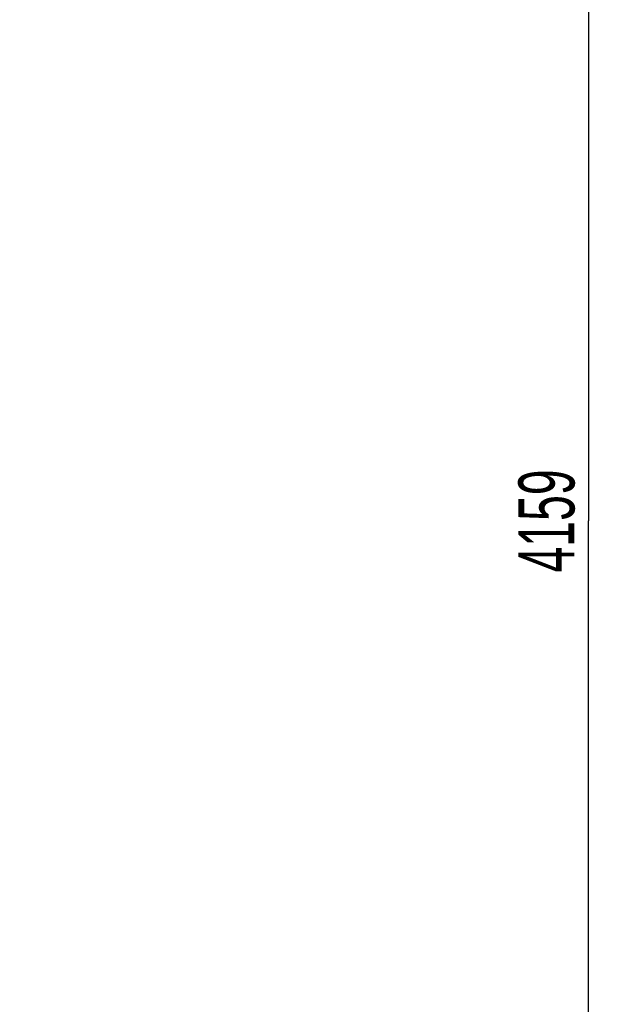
# Model space of a CAD drawing. Header units: millimetres. Extents: x 0 to 1189, y 0 to 841.
# Tile 29 of 82: x 238 to 275, y 604 to 666. Entities that reach past the tile are written whole.
import ezdxf
from ezdxf.enums import TextEntityAlignment as Align

# ---------------------------------------------------------------- set-up
doc = ezdxf.new("R2010")
doc.units = ezdxf.units.MM
doc.header["$LTSCALE"] = 65.395
doc.layers.get('0').update_dxf_attribs({"linetype": 'CONTINUOUS'})
doc.styles.get("Standard").update_dxf_attribs({"font": 'txt', "width": 0.6})
doc.dimstyles.new('DIMSTYLE_2', dxfattribs={"dimtxt": 3.5, "dimasz": 3.5, "dimexe": 1.8, "dimexo": 0, "dimgap": 0.875, "dimtad": 1, "dimdec": 0, "dimlfac": 20, "dimdsep": 46, "dimtxsty": 'Standard', "dimblk": '_FILLED', "dimblk1": '_FILLED', "dimblk2": '_FILLED', "dimcen": 0.09, "dimadec": 0, "dimazin": 0, "dimtp": 2, "dimtm": 2, "dimtfac": 1, "dimtdec": 0, "dimtofl": 0, "dimtmove": 0, "dimatfit": 3, "dimldrblk": '_FILLED', "dimfxl": 1, "dimtolj": 1, "dimarcsym": 0})

# ---------------------------------------------------------------- blocks, each defined once
blk = doc.blocks.new('_FILLED')
at = {"color": 0, "linetype": 'ByBlock'}
blk.add_solid([(0, 0), (-1, 0.167), (-1, -0.167)], dxfattribs=at)
blk = doc.blocks.new('*D14')
at = {"color": 2, "linetype": 'Continuous'}
for p, q in [((195.533, 738.342), (275.137, 738.342)), ((273.337, 738.342), (273.337, 634.371)), ((273.337, 530.4), (273.337, 634.371)), ((214.998, 530.4), (275.137, 530.4))]:
    blk.add_line(p, q, dxfattribs=at)
at = {"color": 2, "linetype": 'Continuous', "xscale": 3.5, "yscale": 3.5, "zscale": 3.5}
for p, rotation in [((273.337, 738.342), 90), ((273.337, 530.4), 270)]:
    blk.add_blockref('_FILLED', p, dxfattribs=dict(at, rotation=rotation))
at = {"color": 2, "linetype": 'Continuous', "width": 0.619048}
blk.add_text('4159', height=3.5, rotation=90, dxfattribs=at).set_placement((272.462, 634.371), align=Align.CENTER)

msp = doc.modelspace()

# ---------------------------------------------------------------- dimensions: what is measured, and where the dimension line sits
at = {"color": 2, "linetype": 'Continuous'}
dim = msp.add_linear_dim(base=(273.3367, 738.34239), p1=(214.99751, 530.4), p2=(195.53251, 738.34239), angle=90, dimstyle='DIMSTYLE_2', dxfattribs=at)
dim.commit()
dim.dimension.update_dxf_attribs({"geometry": '*D14', "text_midpoint": (273.3367, 634.03786), "dimtype": 160})

doc.saveas('drawing.dxf')
